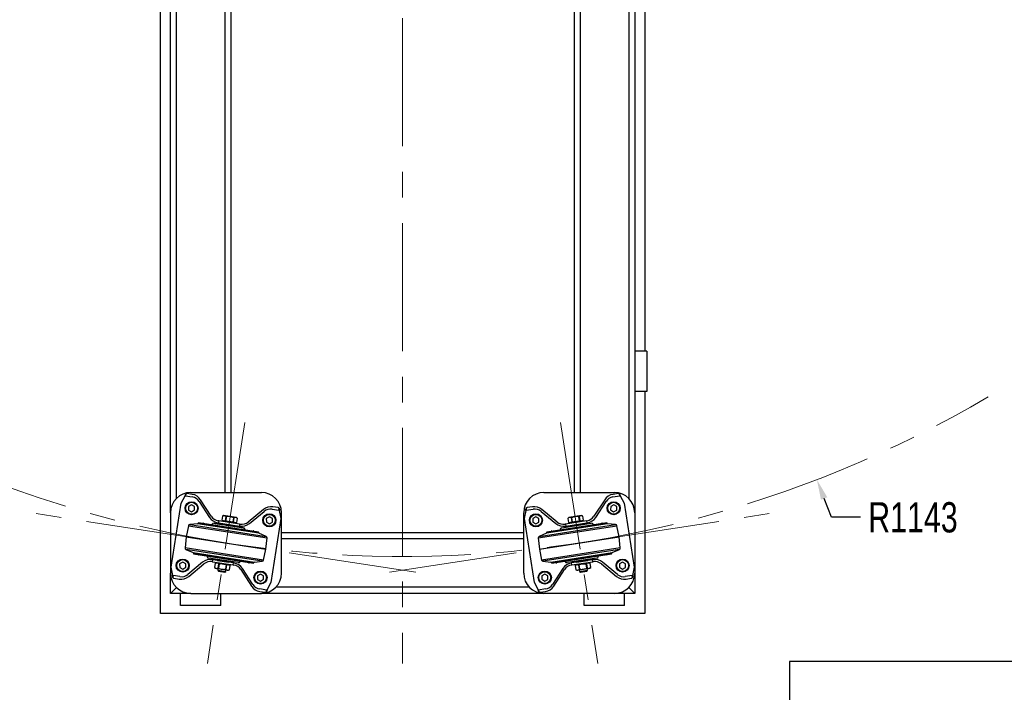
# Model space of a CAD drawing. Header units: millimetres. Extents: x 5 to 415, y 5 to 292.
# Tile 22 of 25: x 211 to 308, y 110 to 177. Entities that reach past the tile are written whole.
import ezdxf

# ---------------------------------------------------------------- set-up
doc = ezdxf.new("R2010")
doc.units = ezdxf.units.MM
doc.header["$PDSIZE"] = -1
doc.linetypes.add('CENTERX2', pattern=[20.32, 12.7, -2.54, 2.54, -2.54])
for name, color, linetype in [('CARTOUCHE', 73, 'Continuous'), ('COTES', 1, 'Continuous'), ('TRAIT-MIXTES', 3, 'CENTERX2')]:
    doc.layers.add(name, color=color, linetype=linetype)
doc.layers.add('TRAIT-FORT', color=4, linetype='Continuous', lineweight=25)
doc.styles.add('SLDTEXTSTYLE0', font='TXT', dxfattribs={"width": 0.75})
doc.styles.add('SLDTEXTSTYLE5', font='TXT', dxfattribs={"width": 0.605})
doc.dimstyles.new('SLDDIMSTYLE3', dxfattribs={"dimtxt": 3, "dimasz": 2, "dimexe": 0, "dimexo": 0.0625, "dimgap": 0.75, "dimtad": 0, "dimtih": 1, "dimtoh": 1, "dimdec": 0, "dimlfac": 10, "dimrnd": 1e-09, "dimzin": 12, "dimdsep": 46, "dimtxsty": 'SLDTEXTSTYLE0', "dimsah": 1, "dimcen": 0, "dimadec": 0, "dimazin": 3, "dimtfac": 1, "dimtdec": 0, "dimtofl": 0, "dimtmove": 0, "dimatfit": 3, "dimfxl": 1, "dimfrac": 2, "dimtolj": 1, "dimtzin": 12, "dimarcsym": 0})

# ---------------------------------------------------------------- blocks, each defined once
blk = doc.blocks.new('SW_TABLEANNOTATION_0')
at = {"layer": 'CARTOUCHE', "color": 0}
for p, q in [((0, 0), (0, -42.154)), ((122.896, 0), (0, 0)), ((25.737, 0), (25.737, -35.349)), ((36.354, 0), (36.354, -35.349)), ((81.862, 0), (81.862, -35.349)), ((103.674, 0), (103.674, -35.349)), ((122.896, -42.154), (122.896, 0)), ((0, -5.891), (122.896, -5.891)), ((0, -11.783), (122.896, -11.783)), ((0, -17.674), (122.896, -17.674)), ((0, -23.566), (122.896, -23.566)), ((0, -29.457), (122.896, -29.457)), ((0, -35.349), (122.896, -35.349)), ((25.737, -35.349), (25.737, -42.154)), ((36.354, -35.349), (36.354, -42.154)), ((81.862, -35.349), (81.862, -42.154)), ((103.674, -35.349), (103.674, -42.154)), ((0, -42.154), (122.896, -42.154))]:
    blk.add_line(p, q, dxfattribs=at)
at = {"layer": 'CARTOUCHE', "color": 0, "attachment_point": 1}
for s, insert, char_height, style in [('8', (30.082, -1.364), 3.175, 'SLDTEXTSTYLE5'), ('VIS CHc M6x12', (36.854, -1.364), 3.175, 'SLDTEXTSTYLE5'), ('A4-70', (88.138, -1.364), 3.175, 'SLDTEXTSTYLE5'), ('16', (29.117, -7.255), 3.175, 'SLDTEXTSTYLE5'), ('VIS CHc M8x12', (36.854, -7.255), 3.175, 'SLDTEXTSTYLE5'), ('A4-70', (88.138, -7.255), 3.175, 'SLDTEXTSTYLE5'), ('4', (30.082, -13.147), 3.175, 'SLDTEXTSTYLE5'), ('Roulette REF: 38-177-80', (36.854, -13.147), 3.175, 'SLDTEXTSTYLE5'), ('Emile Maurin', (82.643, -13.147), 3.175, 'SLDTEXTSTYLE5'), ('FAU-DTU-07', (2.744, -19.038), 3.175, 'SLDTEXTSTYLE5'), ('2', (30.082, -19.038), 3.175, 'SLDTEXTSTYLE5'), ('HOLDER', (36.854, -19.038), 3.175, 'SLDTEXTSTYLE5'), ('E24-2', (88.138, -19.038), 3.175, 'SLDTEXTSTYLE5'), ('0.53', (108.759, -18.809), 3.5, 'SLDTEXTSTYLE0'), ('FAU-DTU-03', (2.744, -24.93), 3.175, 'SLDTEXTSTYLE5'), ('1', (30.082, -24.93), 3.175, 'SLDTEXTSTYLE5'), ('TOLE ACIER', (36.854, -24.93), 3.175, 'SLDTEXTSTYLE5'), ('E24-2', (88.138, -24.93), 3.175, 'SLDTEXTSTYLE5'), ('17.48', (107.466, -24.701), 3.5, 'SLDTEXTSTYLE0'), ('FAU-DTU-02', (2.744, -30.821), 3.175, 'SLDTEXTSTYLE5'), ('1', (30.082, -30.821), 3.175, 'SLDTEXTSTYLE5'), ('CHASSIS', (36.854, -30.821), 3.175, 'SLDTEXTSTYLE5'), ('E24-2', (88.138, -30.821), 3.175, 'SLDTEXTSTYLE5'), ('0.00', (108.759, -30.592), 3.5, 'SLDTEXTSTYLE0'), ('N° PLAN', (4.346, -36.446), 3.7042, 'SLDTEXTSTYLE5'), ('QTE', (26.882, -36.446), 3.7042, 'SLDTEXTSTYLE5'), ('DESCRIPTION', (36.854, -36.446), 3.70417, 'SLDTEXTSTYLE5'), ('MATIERE', (83.655, -36.446), 3.7042, 'SLDTEXTSTYLE5'), ('Kg', (110.586, -36.446), 3.7042, 'SLDTEXTSTYLE5')]:
    blk.add_mtext(s, dxfattribs=dict(at, insert=insert, char_height=char_height, style=style))
blk = doc.blocks.new('_D_8')
at = {"layer": 'COTES', "color": 0, "lineweight": -2, "transparency": 16777216}
for p, q in [((291.273, 127.57), (290.555, 129.437)), ((294.175, 127.57), (291.273, 127.57))]:
    blk.add_line(p, q, dxfattribs=at)
at = {"layer": 'COTES', "color": 0, "transparency": 16777216}
blk.add_solid([(290.867, 129.557), (290.244, 129.317), (289.837, 131.304)], dxfattribs=at)
at = {"layer": 'Defpoints', "color": 0, "transparency": 16777216}
for p in [(248.787, 238.028), (289.837, 131.304)]:
    blk.add_point(p, dxfattribs=at)
at = {"layer": 'COTES', "color": 0, "transparency": 16777216, "insert": (294.925, 129.07), "char_height": 3, "attachment_point": 1, "style": 'SLDTEXTSTYLE0'}
blk.add_mtext('\\A1;R1143', dxfattribs=at)

msp = doc.modelspace()

# ---------------------------------------------------------------- linework, layer by layer
at = {"layer": 'TRAIT-FORT', "lineweight": 25}
for p, q in [((224.787, 118.028), (224.787, 235.028)), ((225.787, 128.028), (225.787, 223.028)), ((226.387, 129.457), (226.387, 221.6)), ((271.187, 221.6), (271.187, 129.457)), ((231.187, 130.028), (231.187, 221.028)), ((231.787, 130.028), (231.787, 221.028)), ((265.787, 221.028), (265.787, 130.028)), ((266.387, 221.028), (266.387, 130.028)), ((271.787, 209.028), (271.787, 144.028)), ((272.787, 209.028), (272.787, 144.028)), ((272.987, 144.028), (271.787, 144.028)), ((271.787, 144.028), (271.787, 140.028)), ((272.987, 144.028), (272.987, 140.028)), ((271.787, 140.028), (271.787, 128.028)), ((272.987, 140.028), (271.787, 140.028)), ((272.787, 140.028), (272.787, 118.028)), ((227.221, 129.706), (227.27, 129.829)), ((227.29, 129.87), (227.264, 129.699)), ((227.27, 129.829), (227.29, 129.87)), ((227.941, 129.847), (227.426, 129.927)), ((227.787, 130.028), (234.787, 130.028)), ((262.787, 130.028), (269.787, 130.028)), ((270.149, 129.927), (269.634, 129.847)), ((270.311, 129.699), (270.284, 129.87)), ((270.284, 129.87), (270.305, 129.829)), ((270.305, 129.829), (270.354, 129.706)), ((225.855, 122.619), (226.838, 128.968)), ((226.838, 128.968), (227.242, 129.702)), ((227.264, 129.699), (227.221, 129.706)), ((227.264, 129.699), (227.947, 129.593)), ((227.87, 128.813), (227.572, 128.637)), ((228.172, 128.642), (227.87, 128.813)), ((228.634, 129.148), (229.659, 127.56)), ((229.827, 127.668), (228.765, 129.312)), ((268.809, 129.312), (267.748, 127.668)), ((267.916, 127.56), (268.941, 129.148)), ((269.704, 128.813), (269.403, 128.642)), ((269.628, 129.593), (270.311, 129.699)), ((270.003, 128.637), (269.704, 128.813)), ((270.311, 129.699), (270.354, 129.706)), ((270.333, 129.702), (270.737, 128.968)), ((270.737, 128.968), (271.72, 122.619)), ((225.787, 128.028), (225.787, 122.028)), ((227.572, 128.637), (227.575, 128.291)), ((227.575, 128.291), (227.876, 128.12)), ((227.876, 128.12), (228.175, 128.296)), ((228.175, 128.296), (228.172, 128.642)), ((234.987, 128.349), (233.478, 127.103)), ((233.605, 126.949), (235.063, 128.152)), ((235.852, 128.369), (236.535, 128.263)), ((236.45, 128.529), (235.935, 128.609)), ((236.535, 128.263), (236.562, 128.434)), ((236.535, 128.263), (236.578, 128.257)), ((236.557, 128.26), (236.72, 127.437)), ((236.562, 128.434), (236.569, 128.388)), ((236.569, 128.389), (236.578, 128.257)), ((236.787, 122.028), (236.787, 128.028)), ((260.787, 122.028), (260.787, 128.028)), ((260.855, 127.437), (261.017, 128.26)), ((260.997, 128.257), (261.006, 128.389)), ((261.039, 128.263), (260.997, 128.257)), ((261.006, 128.388), (261.013, 128.434)), ((261.013, 128.434), (261.039, 128.263)), ((261.039, 128.263), (261.722, 128.369)), ((261.64, 128.609), (261.125, 128.529)), ((262.512, 128.152), (263.97, 126.949)), ((264.097, 127.103), (262.588, 128.349)), ((269.403, 128.642), (269.4, 128.296)), ((269.4, 128.296), (269.698, 128.12)), ((269.698, 128.12), (270, 128.291)), ((270, 128.291), (270.003, 128.637)), ((271.787, 128.028), (271.787, 122.028)), ((228.472, 126.932), (227.692, 126.847)), ((227.692, 126.847), (235.264, 125.674)), ((234.547, 125.991), (228.472, 126.932)), ((228.566, 127.059), (228.559, 127.016)), ((228.559, 127.016), (234.489, 126.098)), ((228.566, 127.059), (234.495, 126.14)), ((230.483, 127.025), (230.536, 127.017)), ((230.566, 127.214), (230.514, 127.222)), ((230.566, 127.214), (230.536, 127.017)), ((230.536, 127.017), (232.605, 126.696)), ((232.636, 126.894), (230.566, 127.214)), ((230.941, 127.695), (230.876, 127.278)), ((230.876, 127.278), (231.243, 127.221)), ((231.049, 127.737), (230.941, 127.695)), ((230.941, 127.695), (230.941, 127.695)), ((230.974, 126.929), (230.962, 126.849)), ((230.976, 127.262), (230.968, 127.213)), ((230.968, 127.213), (232.253, 127.014)), ((230.997, 126.945), (230.974, 126.929)), ((230.974, 126.929), (232.16, 126.745)), ((232.334, 127.538), (231.049, 127.737)), ((231.215, 127.175), (231.206, 127.115)), ((231.243, 127.221), (231.307, 127.638)), ((231.243, 127.221), (231.251, 127.22)), ((231.316, 127.637), (231.251, 127.22)), ((231.251, 127.22), (231.984, 127.106)), ((231.307, 127.638), (231.316, 127.637)), ((231.984, 127.106), (232.049, 127.523)), ((231.984, 127.106), (231.993, 127.105)), ((232.058, 127.522), (231.993, 127.105)), ((231.993, 127.105), (232.36, 127.048)), ((231.996, 126.993), (232.006, 127.052)), ((232.049, 127.523), (232.058, 127.522)), ((232.253, 127.014), (232.26, 127.063)), ((232.424, 127.465), (232.334, 127.538)), ((232.36, 127.048), (232.424, 127.465)), ((232.424, 127.465), (232.424, 127.465)), ((232.636, 126.894), (232.605, 126.696)), ((232.636, 126.894), (232.688, 126.886)), ((235.578, 127.619), (235.28, 127.443)), ((235.28, 127.443), (235.283, 127.097)), ((235.283, 127.097), (235.584, 126.926)), ((235.88, 127.448), (235.578, 127.619)), ((235.584, 126.926), (235.883, 127.102)), ((236.72, 127.437), (235.737, 121.089)), ((235.883, 127.102), (235.88, 127.448)), ((261.838, 121.089), (260.855, 127.437)), ((261.695, 127.448), (261.692, 127.102)), ((261.692, 127.102), (261.99, 126.926)), ((261.996, 127.619), (261.695, 127.448)), ((261.99, 126.926), (262.292, 127.097)), ((262.295, 127.443), (261.996, 127.619)), ((262.292, 127.097), (262.295, 127.443)), ((262.311, 125.674), (269.882, 126.847)), ((269.103, 126.932), (263.028, 125.991)), ((263.079, 126.14), (269.009, 127.059)), ((263.086, 126.098), (269.015, 127.016)), ((264.559, 126.531), (267.48, 126.984)), ((264.939, 126.894), (264.887, 126.886)), ((267.008, 127.214), (264.939, 126.894)), ((264.939, 126.894), (264.969, 126.696)), ((264.969, 126.696), (267.039, 127.017)), ((265.241, 127.538), (265.151, 127.465)), ((265.151, 127.465), (265.151, 127.465)), ((265.151, 127.465), (265.215, 127.048)), ((265.215, 127.048), (265.582, 127.105)), ((266.526, 127.737), (265.241, 127.538)), ((265.314, 127.063), (265.322, 127.014)), ((265.322, 127.014), (266.607, 127.213)), ((265.414, 126.745), (266.6, 126.929)), ((265.517, 127.522), (265.526, 127.523)), ((265.582, 127.105), (265.517, 127.522)), ((265.526, 127.523), (265.59, 127.106)), ((265.569, 127.052), (265.578, 126.993)), ((265.582, 127.105), (265.59, 127.106)), ((265.59, 127.106), (266.323, 127.22)), ((266.259, 127.637), (266.267, 127.638)), ((266.323, 127.22), (266.259, 127.637)), ((266.267, 127.638), (266.332, 127.221)), ((266.323, 127.22), (266.332, 127.221)), ((266.332, 127.221), (266.698, 127.278)), ((266.369, 127.115), (266.36, 127.175)), ((266.634, 127.695), (266.526, 127.737)), ((266.6, 126.929), (266.577, 126.945)), ((266.607, 127.213), (266.599, 127.262)), ((266.612, 126.849), (266.6, 126.929)), ((266.634, 127.695), (266.634, 127.695)), ((266.698, 127.278), (266.634, 127.695)), ((267.008, 127.214), (267.061, 127.222)), ((267.008, 127.214), (267.039, 127.017)), ((267.039, 127.017), (267.091, 127.025)), ((268.478, 126.987), (268.519, 126.993)), ((269.015, 127.016), (269.009, 127.059)), ((269.882, 126.847), (269.103, 126.932)), ((227.562, 126.728), (227.334, 125.64)), ((227.562, 126.728), (235.353, 125.522)), ((232.16, 126.745), (232.144, 126.768)), ((232.148, 126.666), (232.16, 126.745)), ((232.605, 126.696), (232.658, 126.688)), ((233.967, 126.232), (234.009, 126.226)), ((234.489, 126.098), (234.495, 126.14)), ((235.264, 125.674), (234.547, 125.991)), ((260.787, 126.028), (236.787, 126.028)), ((262.222, 125.522), (270.013, 126.728)), ((263.028, 125.991), (262.311, 125.674)), ((263.079, 126.14), (263.086, 126.098)), ((264.917, 126.688), (264.969, 126.696)), ((265.431, 126.768), (265.414, 126.745)), ((265.414, 126.745), (265.427, 126.666)), ((270.24, 125.64), (270.013, 126.728)), ((227.334, 125.64), (227.222, 124.535)), ((227.334, 125.64), (235.24, 124.416)), ((235.24, 124.416), (235.353, 125.522)), ((260.787, 125.428), (236.787, 125.428)), ((262.222, 125.522), (262.334, 124.416)), ((262.334, 124.416), (270.24, 125.64)), ((270.353, 124.535), (270.24, 125.64)), ((235.013, 123.328), (227.222, 124.535)), ((227.311, 124.382), (228.028, 124.065)), ((234.882, 123.21), (227.311, 124.382)), ((228.028, 124.065), (234.103, 123.124)), ((228.086, 123.959), (228.079, 123.916)), ((234.009, 122.998), (228.079, 123.916)), ((234.015, 123.04), (228.086, 123.959)), ((235.013, 123.328), (235.24, 124.416)), ((262.334, 124.416), (262.562, 123.328)), ((270.353, 124.535), (262.562, 123.328)), ((270.264, 124.382), (262.692, 123.21)), ((263.472, 123.124), (269.547, 124.065)), ((269.489, 123.959), (263.559, 123.04)), ((269.495, 123.916), (263.566, 122.998)), ((269.495, 123.916), (269.489, 123.959)), ((269.547, 124.065), (270.264, 124.382)), ((226.99, 123.13), (226.692, 122.955)), ((226.692, 122.955), (226.695, 122.608)), ((227.292, 122.96), (226.99, 123.13)), ((227.295, 122.613), (227.292, 122.96)), ((228.97, 123.108), (227.512, 121.905)), ((227.588, 121.708), (229.097, 122.954)), ((232.48, 123.073), (229.559, 123.525)), ((229.939, 123.163), (229.887, 123.171)), ((229.969, 123.36), (229.917, 123.368)), ((229.939, 123.163), (229.969, 123.36)), ((229.939, 123.163), (232.008, 122.842)), ((232.039, 123.04), (229.969, 123.36)), ((230.217, 123.02), (230.151, 122.592)), ((230.325, 123.062), (230.217, 123.02)), ((230.217, 123.02), (230.217, 123.02)), ((231.61, 122.863), (230.325, 123.062)), ((230.427, 123.391), (230.417, 123.331)), ((230.417, 123.331), (230.442, 123.297)), ((231.603, 123.148), (230.417, 123.331)), ((230.442, 123.297), (231.569, 123.123)), ((230.517, 122.535), (230.583, 122.964)), ((230.592, 122.962), (230.526, 122.533)), ((230.578, 123.064), (230.572, 123.024)), ((230.592, 122.962), (230.583, 122.964)), ((230.61, 123.271), (230.609, 123.261)), ((231.363, 122.902), (231.369, 122.941)), ((231.399, 123.139), (231.401, 123.149)), ((231.569, 123.123), (231.603, 123.148)), ((231.603, 123.148), (231.612, 123.207)), ((232.008, 122.842), (232.039, 123.04)), ((232.091, 123.032), (232.039, 123.04)), ((234.009, 122.998), (234.015, 123.04)), ((234.103, 123.124), (234.882, 123.21)), ((262.692, 123.21), (263.472, 123.124)), ((263.559, 123.04), (263.566, 122.998)), ((268.016, 123.525), (265.095, 123.073)), ((265.536, 123.04), (265.483, 123.032)), ((267.605, 123.36), (265.536, 123.04)), ((265.566, 122.842), (265.536, 123.04)), ((265.566, 122.842), (267.636, 123.163)), ((265.962, 123.207), (265.971, 123.148)), ((267.25, 123.062), (265.965, 122.863)), ((267.157, 123.331), (265.971, 123.148)), ((265.971, 123.148), (266.006, 123.123)), ((266.006, 123.123), (267.132, 123.297)), ((266.174, 123.149), (266.175, 123.139)), ((266.206, 122.941), (266.212, 122.902)), ((266.966, 123.261), (266.964, 123.271)), ((266.991, 122.964), (266.983, 122.962)), ((267.049, 122.533), (266.983, 122.962)), ((266.991, 122.964), (267.058, 122.535)), ((267.002, 123.024), (266.996, 123.064)), ((267.132, 123.297), (267.157, 123.331)), ((267.157, 123.331), (267.148, 123.391)), ((267.358, 123.02), (267.25, 123.062)), ((267.358, 123.02), (267.358, 123.02)), ((267.424, 122.592), (267.358, 123.02)), ((267.658, 123.368), (267.605, 123.36)), ((267.636, 123.163), (267.605, 123.36)), ((267.636, 123.163), (267.688, 123.171)), ((268.478, 122.954), (269.987, 121.708)), ((270.063, 121.905), (268.605, 123.108)), ((270.283, 122.96), (270.28, 122.613)), ((270.584, 123.13), (270.283, 122.96)), ((270.883, 122.955), (270.584, 123.13)), ((270.88, 122.608), (270.883, 122.955)), ((225.787, 120.028), (225.787, 122.028)), ((226.017, 121.797), (225.855, 122.619)), ((226.695, 122.608), (226.996, 122.438)), ((226.996, 122.438), (227.295, 122.613)), ((230.151, 122.592), (230.241, 122.519)), ((230.151, 122.592), (230.151, 122.592)), ((230.241, 122.519), (231.526, 122.32)), ((230.488, 122.481), (230.462, 122.313)), ((230.462, 122.313), (230.529, 122.221)), ((230.462, 122.313), (231.253, 122.19)), ((230.517, 122.535), (230.526, 122.533)), ((230.529, 122.221), (231.161, 122.123)), ((231.161, 122.123), (231.253, 122.19)), ((231.253, 122.19), (231.279, 122.358)), ((231.259, 122.42), (231.325, 122.849)), ((231.267, 122.419), (231.259, 122.42)), ((231.334, 122.847), (231.267, 122.419)), ((231.334, 122.847), (231.325, 122.849)), ((231.526, 122.32), (231.634, 122.362)), ((231.7, 122.791), (231.61, 122.863)), ((231.634, 122.362), (231.7, 122.791)), ((231.634, 122.362), (231.634, 122.362)), ((231.7, 122.791), (231.7, 122.791)), ((232.008, 122.842), (232.061, 122.834)), ((232.748, 122.388), (233.809, 120.744)), ((233.941, 120.909), (232.916, 122.497)), ((264.659, 122.497), (263.634, 120.909)), ((263.765, 120.744), (264.827, 122.388)), ((265.566, 122.842), (265.514, 122.834)), ((265.965, 122.863), (265.874, 122.791)), ((265.874, 122.791), (265.874, 122.791)), ((265.874, 122.791), (265.941, 122.362)), ((265.941, 122.362), (266.049, 122.32)), ((265.941, 122.362), (265.941, 122.362)), ((266.049, 122.32), (267.334, 122.519)), ((266.25, 122.849), (266.241, 122.847)), ((266.307, 122.419), (266.241, 122.847)), ((266.25, 122.849), (266.316, 122.42)), ((266.296, 122.358), (266.322, 122.19)), ((266.307, 122.419), (266.316, 122.42)), ((266.322, 122.19), (267.113, 122.313)), ((266.322, 122.19), (266.413, 122.123)), ((266.413, 122.123), (267.046, 122.221)), ((267.046, 122.221), (267.113, 122.313)), ((267.058, 122.535), (267.049, 122.533)), ((267.113, 122.313), (267.087, 122.481)), ((267.334, 122.519), (267.424, 122.592)), ((267.424, 122.592), (267.424, 122.592)), ((270.28, 122.613), (270.578, 122.438)), ((270.578, 122.438), (270.88, 122.608)), ((271.72, 122.619), (271.557, 121.797)), ((271.787, 122.028), (271.787, 120.028)), ((226.006, 121.668), (225.997, 121.8)), ((226.039, 121.793), (225.997, 121.8)), ((226.013, 121.622), (226.006, 121.668)), ((226.039, 121.793), (226.013, 121.622)), ((226.722, 121.688), (226.039, 121.793)), ((226.125, 121.527), (226.64, 121.447)), ((234.698, 121.937), (234.4, 121.761)), ((234.4, 121.761), (234.403, 121.415)), ((234.403, 121.415), (234.704, 121.244)), ((235, 121.766), (234.698, 121.937)), ((234.704, 121.244), (235.003, 121.42)), ((235.003, 121.42), (235, 121.766)), ((235.737, 121.089), (235.333, 120.354)), ((262.242, 120.354), (261.838, 121.089)), ((262.575, 121.766), (262.572, 121.42)), ((262.572, 121.42), (262.87, 121.244)), ((262.876, 121.937), (262.575, 121.766)), ((262.87, 121.244), (263.172, 121.415)), ((263.175, 121.761), (262.876, 121.937)), ((263.172, 121.415), (263.175, 121.761)), ((271.535, 121.793), (270.852, 121.688)), ((270.935, 121.447), (271.45, 121.527)), ((271.535, 121.793), (271.578, 121.8)), ((271.562, 121.622), (271.535, 121.793)), ((271.569, 121.668), (271.562, 121.622)), ((271.578, 121.8), (271.569, 121.668)), ((226.373, 120.614), (225.787, 120.028)), ((225.787, 120.028), (226.373, 120.614)), ((226.787, 120.028), (225.787, 120.028)), ((226.787, 118.828), (226.787, 120.028)), ((227.787, 120.028), (226.787, 120.028)), ((227.787, 120.028), (234.787, 120.028)), ((230.787, 118.828), (230.787, 120.028)), ((235.311, 120.357), (234.628, 120.463)), ((234.634, 120.209), (235.149, 120.13)), ((262.787, 120.028), (234.787, 120.028)), ((235.284, 120.187), (235.311, 120.357)), ((235.305, 120.228), (235.284, 120.187)), ((235.354, 120.351), (235.305, 120.228)), ((235.311, 120.357), (235.354, 120.351)), ((261.359, 120.628), (236.216, 120.628)), ((262.264, 120.357), (262.221, 120.351)), ((262.27, 120.228), (262.221, 120.351)), ((262.947, 120.463), (262.264, 120.357)), ((262.264, 120.357), (262.29, 120.187)), ((262.29, 120.187), (262.27, 120.228)), ((262.426, 120.13), (262.941, 120.209)), ((269.787, 120.028), (262.787, 120.028)), ((266.787, 118.828), (266.787, 120.028)), ((270.787, 120.028), (269.787, 120.028)), ((271.787, 120.028), (270.787, 120.028)), ((270.787, 118.828), (270.787, 120.028)), ((271.787, 120.028), (271.202, 120.614)), ((271.202, 120.614), (271.787, 120.028)), ((230.787, 118.828), (226.787, 118.828)), ((270.787, 118.828), (266.787, 118.828)), ((272.787, 118.028), (224.787, 118.028))]:
    msp.add_line(p, q, dxfattribs=at)
for centre, radius in [((227.873, 128.466), 0.65), ((227.873, 128.466), 0.588), ((269.701, 128.466), 0.65), ((269.701, 128.466), 0.588), ((235.581, 127.273), 0.65), ((235.581, 127.273), 0.588), ((261.993, 127.273), 0.65), ((261.993, 127.273), 0.588), ((226.993, 122.784), 0.65), ((226.993, 122.784), 0.588), ((270.581, 122.784), 0.65), ((270.581, 122.784), 0.588), ((234.701, 121.59), 0.65), ((234.701, 121.59), 0.588), ((262.873, 121.59), 0.65), ((262.873, 121.59), 0.588)]:
    msp.add_circle(centre, radius, dxfattribs=at)
for centre, radius, start, end in [((227.787, 128.028), 2, 90, 180), ((227.757, 128.661), 1.2, 32.85162, 81.19669), ((234.787, 128.028), 2, 0, 90), ((262.787, 128.028), 2, 90, 180), ((269.817, 128.661), 1.2, 98.80331, 147.14838), ((269.787, 128.028), 2, 0, 90), ((227.794, 128.605), 1, 32.85162, 81.19669), ((269.781, 128.605), 1, 98.80331, 147.14838), ((235.751, 127.423), 1.2, 81.19669, 129.54177), ((235.699, 127.381), 1, 81.19669, 129.54177), ((261.824, 127.423), 1.2, 50.45823, 98.80331), ((261.875, 127.381), 1, 50.45823, 98.80331), ((227.709, 126.698), 0.15, 96.25037, 168.1946), ((228.461, 127.031), 0.1, 276.25037, 351.19669), ((229.04, 126.894), 0.1, 81.19669, 107.03863), ((230.667, 128.211), 1.2, 212.85162, 261.19669), ((230.667, 128.211), 1, 212.85162, 261.19669), ((230.064, 126.786), 0.2, 81.19669, 156.52296), ((232.841, 127.874), 1.2, 261.19669, 309.54177), ((232.841, 127.874), 1, 261.19669, 309.54177), ((264.734, 127.874), 1.2, 230.45823, 278.80331), ((264.734, 127.874), 1, 230.45823, 278.80331), ((266.908, 128.211), 1, 278.80331, 327.14838), ((266.908, 128.211), 1.2, 278.80331, 327.14838), ((267.511, 126.786), 0.2, 23.55857, 98.80331), ((268.534, 126.894), 0.1, 72.96137, 98.80331), ((269.114, 127.031), 0.1, 188.80331, 263.74963), ((269.866, 126.698), 0.15, 11.8054, 83.74963), ((232.985, 126.334), 0.2, 5.95196, 81.19669), ((233.993, 126.127), 0.1, 55.35476, 81.19669), ((234.588, 126.083), 0.1, 171.19669, 246.14302), ((262.987, 126.083), 0.1, 293.85698, 8.80331), ((263.581, 126.127), 0.1, 98.80331, 124.64524), ((264.59, 126.334), 0.2, 98.80331, 174.12957), ((235.203, 125.537), 0.15, 354.19879, 66.14302), ((262.371, 125.537), 0.15, 113.85698, 185.80121), ((227.371, 124.52), 0.15, 174.19879, 246.14302), ((227.987, 123.974), 0.1, 351.19669, 66.14302), ((269.588, 123.974), 0.1, 113.85698, 188.80331), ((270.203, 124.52), 0.15, 293.85698, 5.80121), ((228.581, 123.929), 0.1, 235.35476, 261.19669), ((229.734, 122.183), 1.2, 81.19669, 129.54177), ((229.734, 122.183), 1, 81.19669, 129.54177), ((229.59, 123.723), 0.2, 185.95196, 261.19669), ((231.908, 121.846), 1.2, 32.85162, 81.19669), ((232.511, 123.27), 0.2, 261.19669, 336.52296), ((233.534, 123.162), 0.1, 261.19669, 287.03863), ((234.114, 123.025), 0.1, 96.25037, 171.19669), ((234.866, 123.359), 0.15, 276.25037, 348.1946), ((262.709, 123.359), 0.15, 191.8054, 263.74963), ((263.461, 123.025), 0.1, 8.80331, 83.74963), ((264.04, 123.162), 0.1, 252.96137, 278.80331), ((265.667, 121.846), 1.2, 98.80331, 147.14838), ((265.064, 123.27), 0.2, 203.55857, 278.80331), ((267.841, 122.183), 1.2, 50.45823, 98.80331), ((267.841, 122.183), 1, 50.45823, 98.80331), ((267.985, 123.723), 0.2, 278.80331, 354.12957), ((268.993, 123.929), 0.1, 278.80331, 304.64524), ((227.787, 122.028), 2, 180, 270), ((231.908, 121.846), 1, 32.85162, 81.19669), ((234.787, 122.028), 2, 270, 0), ((262.787, 122.028), 2, 180, 270), ((265.667, 121.846), 1, 98.80331, 147.14838), ((269.787, 122.028), 2, 270, 360), ((226.824, 122.633), 1.2, 261.19669, 309.54177), ((226.875, 122.676), 1, 261.19669, 309.54177), ((270.751, 122.633), 1.2, 230.45823, 278.80331), ((270.699, 122.676), 1, 230.45823, 278.80331), ((234.817, 121.395), 1.2, 212.85162, 261.19669), ((234.781, 121.451), 1, 212.85162, 261.19669), ((262.757, 121.395), 1.2, 278.80331, 327.14838), ((262.794, 121.451), 1, 278.80331, 327.14838)]:
    msp.add_arc(centre, radius, start, end, dxfattribs=at)
for centre, major_axis, start_param, end_param in [((227.349, 129.433), (0.077, 0.494), 0, 0.29261), ((270.226, 129.433), (-0.077, 0.494), 5.990576, 6.283185), ((236.373, 128.035), (0.077, 0.494), 5.990576, 6.283185), ((261.201, 128.035), (-0.077, 0.494), 0, 0.29261), ((226.201, 122.021), (0.077, 0.494), 2.848983, 3.141593), ((271.373, 122.021), (-0.077, 0.494), 3.141593, 3.434202), ((235.226, 120.624), (0.077, 0.494), 3.141593, 3.434202), ((262.349, 120.624), (-0.077, 0.494), 2.848983, 3.141593)]:
    msp.add_ellipse(centre, major_axis=major_axis, ratio=0.559785, start_param=start_param, end_param=end_param, dxfattribs=at)
for points, knots in [([(227.343, 129.918), (227.332, 129.913), (227.313, 129.903), (227.297, 129.88), (227.29, 129.87)], [0, 0, 0, 0, 0.579451, 1, 1, 1, 1]), ([(270.232, 129.918), (270.243, 129.913), (270.261, 129.903), (270.278, 129.88), (270.284, 129.87)], [0, 0, 0, 0, 0.57945, 1, 1, 1, 1]), ([(236.527, 128.496), (236.535, 128.488), (236.55, 128.473), (236.558, 128.446), (236.562, 128.434)], [0, 0, 0, 0, 0.57945, 1, 1, 1, 1]), ([(261.048, 128.496), (261.04, 128.488), (261.025, 128.473), (261.017, 128.446), (261.013, 128.434)], [0, 0, 0, 0, 0.579451, 1, 1, 1, 1]), ([(230.095, 126.984), (230.099, 126.983), (230.109, 126.982), (230.19, 126.969), (230.325, 126.948), (230.515, 126.919), (230.749, 126.883), (231.01, 126.842), (231.283, 126.8), (231.555, 126.758), (231.828, 126.715), (232.1, 126.673), (232.362, 126.633), (232.595, 126.597), (232.785, 126.567), (232.92, 126.546), (233.001, 126.534), (233.011, 126.532), (233.016, 126.531)], [0, 0, 0, 0, 0.058258, 0.120006, 0.18432, 0.25, 0.31568, 0.379994, 0.441742, 0.5, 0.558258, 0.620006, 0.68432, 0.75, 0.81568, 0.879994, 0.941742, 1, 1, 1, 1]), ([(231.307, 127.638), (231.278, 127.659), (231.218, 127.702), (231.096, 127.738), (231, 127.711), (230.941, 127.695)], [0, 0, 0, 0, 0.268143, 0.542157, 1, 1, 1, 1]), ([(232.049, 127.523), (231.987, 127.549), (231.862, 127.603), (231.672, 127.644), (231.488, 127.654), (231.374, 127.642), (231.316, 127.637)], [0, 0, 0, 0, 0.267898, 0.541662, 0.768854, 1, 1, 1, 1]), ([(232.424, 127.465), (232.394, 127.486), (232.334, 127.529), (232.212, 127.565), (232.117, 127.539), (232.058, 127.522)], [0, 0, 0, 0, 0.268143, 0.542157, 1, 1, 1, 1]), ([(265.517, 127.522), (265.482, 127.533), (265.412, 127.556), (265.285, 127.553), (265.202, 127.499), (265.151, 127.465)], [0, 0, 0, 0, 0.268143, 0.542157, 1, 1, 1, 1]), ([(266.259, 127.637), (266.192, 127.643), (266.056, 127.656), (265.863, 127.637), (265.685, 127.591), (265.579, 127.546), (265.526, 127.523)], [0, 0, 0, 0, 0.267898, 0.541662, 0.768854, 1, 1, 1, 1]), ([(266.634, 127.695), (266.599, 127.706), (266.529, 127.729), (266.402, 127.726), (266.319, 127.672), (266.267, 127.638)], [0, 0, 0, 0, 0.2681431, 0.5421571, 1, 1, 1, 1]), ([(230.217, 123.02), (230.252, 123.032), (230.322, 123.054), (230.449, 123.052), (230.532, 122.998), (230.583, 122.964)], [0, 0, 0, 0, 0.2681431, 0.5421571, 1, 1, 1, 1]), ([(230.592, 122.962), (230.659, 122.969), (230.794, 122.981), (231.046, 122.96), (231.218, 122.891), (231.325, 122.849)], [0, 0, 0, 0, 0.268143, 0.542157, 1, 1, 1, 1]), ([(266.25, 122.849), (266.312, 122.875), (266.437, 122.928), (266.683, 122.984), (266.867, 122.97), (266.983, 122.962)], [0, 0, 0, 0, 0.268143, 0.542157, 1, 1, 1, 1]), ([(266.991, 122.964), (267.021, 122.985), (267.081, 123.028), (267.203, 123.064), (267.298, 123.037), (267.358, 123.02)], [0, 0, 0, 0, 0.268143, 0.542157, 1, 1, 1, 1]), ([(230.151, 122.592), (230.18, 122.57), (230.24, 122.527), (230.334, 122.501), (230.428, 122.505), (230.487, 122.525), (230.517, 122.535)], [0, 0, 0, 0, 0.267898, 0.541662, 0.768854, 1, 1, 1, 1]), ([(230.526, 122.533), (230.588, 122.507), (230.713, 122.454), (230.96, 122.399), (231.144, 122.412), (231.259, 122.42)], [0, 0, 0, 0, 0.268143, 0.542157, 1, 1, 1, 1]), ([(231.267, 122.419), (231.297, 122.397), (231.357, 122.355), (231.479, 122.318), (231.574, 122.345), (231.634, 122.362)], [0, 0, 0, 0, 0.268143, 0.542157, 1, 1, 1, 1]), ([(231.334, 122.847), (231.369, 122.859), (231.439, 122.881), (231.566, 122.879), (231.649, 122.825), (231.7, 122.791)], [0, 0, 0, 0, 0.2681431, 0.5421571, 1, 1, 1, 1]), ([(265.874, 122.791), (265.904, 122.812), (265.964, 122.855), (266.086, 122.891), (266.181, 122.864), (266.241, 122.847)], [0, 0, 0, 0, 0.268143, 0.542157, 1, 1, 1, 1]), ([(265.941, 122.362), (265.976, 122.35), (266.046, 122.328), (266.143, 122.331), (266.231, 122.363), (266.282, 122.4), (266.307, 122.419)], [0, 0, 0, 0, 0.267898, 0.541662, 0.768854, 1, 1, 1, 1]), ([(266.316, 122.42), (266.383, 122.414), (266.518, 122.401), (266.77, 122.423), (266.942, 122.491), (267.049, 122.533)], [0, 0, 0, 0, 0.268143, 0.542157, 1, 1, 1, 1]), ([(267.058, 122.535), (267.092, 122.524), (267.163, 122.501), (267.29, 122.503), (267.372, 122.558), (267.424, 122.592)], [0, 0, 0, 0, 0.268143, 0.542157, 1, 1, 1, 1]), ([(226.048, 121.56), (226.04, 121.569), (226.025, 121.584), (226.017, 121.611), (226.013, 121.622)], [0, 0, 0, 0, 0.57945, 1, 1, 1, 1]), ([(271.527, 121.56), (271.535, 121.569), (271.55, 121.584), (271.558, 121.611), (271.562, 121.622)], [0, 0, 0, 0, 0.579451, 1, 1, 1, 1]), ([(235.232, 120.138), (235.243, 120.144), (235.261, 120.153), (235.278, 120.177), (235.284, 120.187)], [0, 0, 0, 0, 0.579451, 1, 1, 1, 1]), ([(262.343, 120.138), (262.332, 120.144), (262.313, 120.153), (262.297, 120.177), (262.29, 120.187)], [0, 0, 0, 0, 0.57945, 1, 1, 1, 1])]:
    msp.add_open_spline(points, degree=3, knots=knots, dxfattribs=at)
at = {"layer": 'TRAIT-MIXTES', "lineweight": 18}
for p, q in [((248.787, 238.028), (248.787, 113.086)), ((233.137, 136.971), (229.438, 113.086)), ((264.438, 136.971), (268.137, 113.086)), ((250.097, 122.115), (212.478, 127.941)), ((247.478, 122.115), (285.097, 127.941))]:
    msp.add_line(p, q, dxfattribs=at)
msp.add_arc((248.787, 238.028), 114.347, 236.4729, 300.4982, dxfattribs=at)
msp.add_point((231.287, 125.028), dxfattribs=at)

# ---------------------------------------------------------------- block references
at = {"layer": 'CARTOUCHE'}
msp.add_blockref('SW_TABLEANNOTATION_0', (287.118, 113.263), dxfattribs=at)

# ---------------------------------------------------------------- dimensions: what is measured, and where the dimension line sits
at = {"layer": 'COTES'}
dim = msp.add_radius_dim(center=(248.787, 238.028), mpoint=(289.837, 131.304), dimstyle='SLDDIMSTYLE3', dxfattribs=at)
dim.commit()
dim.dimension.update_dxf_attribs({"geometry": '_D_8', "text_midpoint": (299.425, 127.57), "dimtype": 164})

doc.saveas('drawing.dxf')
